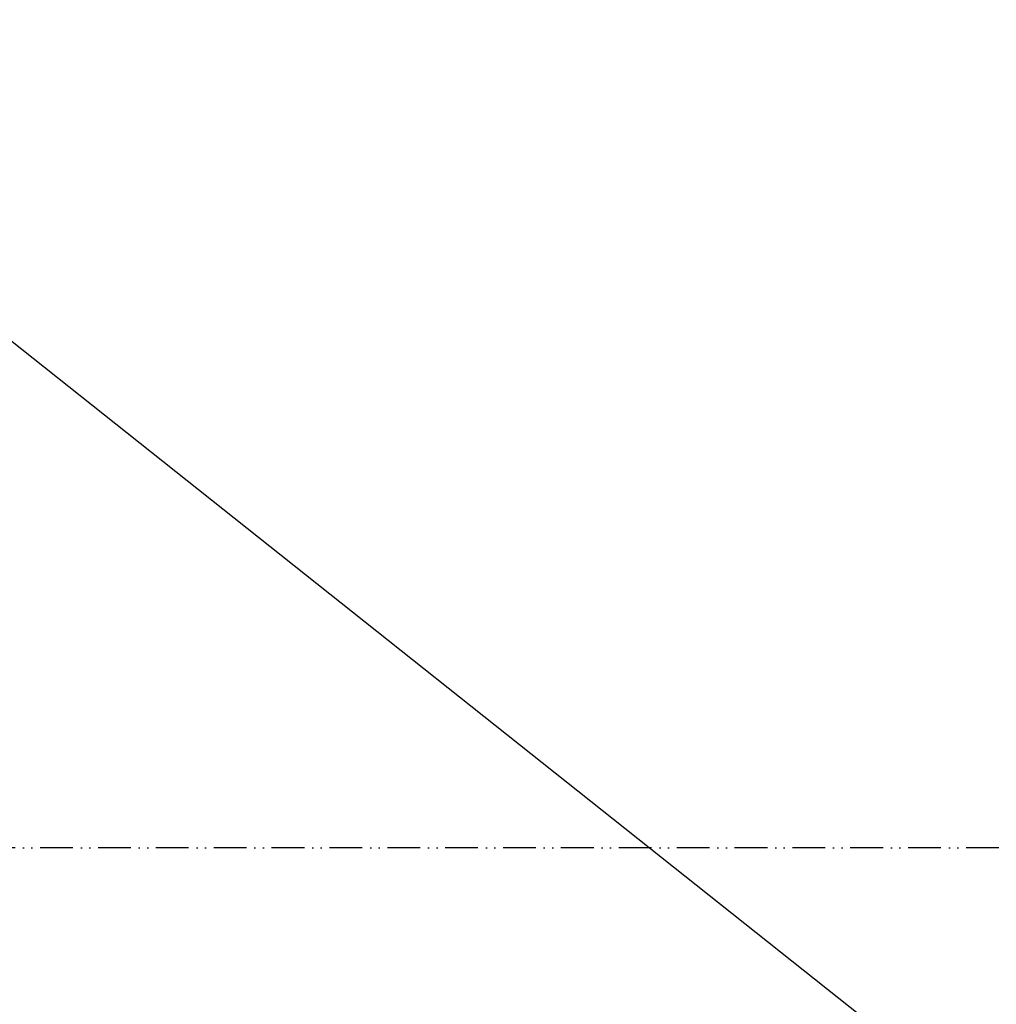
# Model space of a CAD drawing. Header units: millimetres. Extents: x 40090 to 187415, y -53271 to 40260.
# Tile 24 of 43: x 55234 to 55592, y 14050 to 14411. Entities that reach past the tile are written whole.
import ezdxf

# ---------------------------------------------------------------- set-up
doc = ezdxf.new("R2010")
doc.units = ezdxf.units.MM
doc.linetypes.add('ACAD_ISO12W100', pattern=[21, 12, -3, 0, -3, 0, -3])
doc.layers.add('AVM_kabelová_trasa_podhled', color=4, linetype='ACAD_ISO12W100', lineweight=30)
doc.layers.add('AVM_projekce', color=240, linetype='Continuous')
doc.styles.add('AVM', font='arial.ttf')
doc.dimstyles.new('AVM-1_50', dxfattribs={"dimscale": 40, "dimtxt": 2.5, "dimasz": 2.5, "dimexe": 1.25, "dimexo": 0.625, "dimtad": 1, "dimdec": 0, "dimrnd": 1, "dimtxsty": 'AVM', "dimcen": 2.5, "dimclrd": 256, "dimclre": 256, "dimclrt": 256, "dimadec": 0, "dimazin": 0, "dimtfac": 1, "dimtdec": 0, "dimtmove": 0, "dimatfit": 3, "dimfxl": 0, "dimarcsym": 0})

msp = doc.modelspace()

# ---------------------------------------------------------------- linework, layer by layer
at = {"layer": 'AVM_kabelová_trasa_podhled'}
msp.add_lwpolyline([(55826.39, 14107.16), (54019.12, 14107.16)], dxfattribs=at)
at = {"layer": 'AVM_projekce'}
msp.add_line((55637.73, 13970.12), (53937.73, 15320.12), dxfattribs=at)

# ---------------------------------------------------------------- leaders
at = {"layer": 'AVM_kabelová_trasa_podhled', "lineweight": -2, "annotation_type": 0, "has_hookline": 1, "hookline_direction": 0, "text_width": 382.57}
msp.add_leader([(54922.75, 14107.16), (55158.72, 14784.2), (55231.85, 14784.2)], dimstyle='AVM-1_50', override={"dimasz": 1.5, "dimgap": 0.625, "dimtad": 0, "dimclrd": 6}, dxfattribs=at)

doc.saveas('drawing.dxf')
